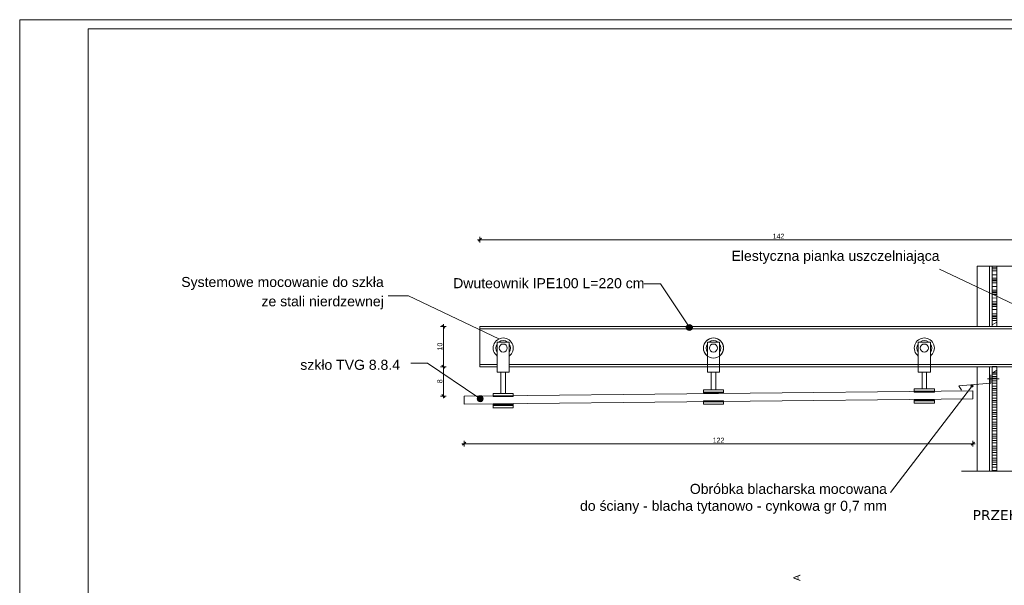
# Model space of a CAD drawing. Extents: x 5465377 to 5465550, y 5925276 to 5925338.
# Tile 124 of 182: x 5465432.61 to 5465437.52, y 5925320.64 to 5925323.46. Entities that reach past the tile are written whole.
import ezdxf

# ---------------------------------------------------------------- set-up
doc = ezdxf.new("R2010")
doc.units = 0
doc.header["$MEASUREMENT"] = 0
doc.linetypes.add('_DASHED', pattern=[1128.888893, 564.444447, -564.444447])
for name, color, linetype, lineweight in [('_ARCH_Projekt_Nr_pióra__141_Nr_Pióra__141', 7, 'Continuous', 0), ('_ARCH_Projekt_Nr_pióra__167_Nr_Pióra__141', 7, 'Continuous', 0), ('_cienka_Nr_pióra__141_Nr_Pióra__141', 7, 'Continuous', 0), ('_cienka_Nr_pióra__147_Nr_Pióra__141', 7, 'Continuous', 0), ('_cienka_Nr_pióra__167_Nr_Pióra__141', 7, 'Continuous', 0), ('_Elektryka_mapa_opis_Nr_pióra__141_Nr_Pióra__141', 7, 'Continuous', 0), ('_stal_Nr_pióra__141_Nr_Pióra__141', 7, 'Continuous', 0), ('Konstrukcja - Ściany zewnętrzne_Nr_Pióra__1_Nr_pióra__147_Nr_Pióra__141', 7, 'Continuous', 0), ('Opisy - Etykiety_Nr_pióra__141_Nr_Pióra__141', 7, 'Continuous', 0), ('Opisy - Etykiety_Nr_pióra__1_Nr_Pióra__141', 7, 'Continuous', 0), ('Opisy - Etykiety_Nr_Pióra__7', 7, 'Continuous', 35), ('Opisy - Etykiety_Nr_pióra__7_Nr_Pióra__7', 7, 'Continuous', 35), ('tabelki_Nr_pióra__7_Nr_pióra__141_Nr_Pióra__7', 7, 'Continuous', 35), ('Text Blocks_Nr_Piora__1_Nr_Piora__7_Nr_pióra__7_Nr_Pióra__7', 7, 'Continuous', 35), ('This_Nr_pióra__141_Nr_Pióra__141', 7, 'Continuous', 0), ('Wymiarowanie - Ogolne_Nr_Pióra__141', 7, 'Continuous', 0), ('zzz_elewacje_Nr_pióra__141_Nr_Pióra__141', 7, 'Continuous', 0), ('zzz_stropy_Nr_pióra__141_Nr_Pióra__141', 7, 'Continuous', 0), ('zzz_stropy_Nr_pióra__254_Nr_Pióra__141', 7, 'Continuous', 0)]:
    doc.layers.add(name, color=color, linetype=linetype, lineweight=lineweight)
doc.layers.add('Wymiarowanie - Ogolne', color=7, linetype='Continuous')
doc.styles.add('GENERATED_STYLE_1', font='arial.ttf')
doc.styles.add('GENERATED_STYLE_4', font='arial.ttf')
doc.styles.add('GENERATED_STYLE_5', font='txt')
doc.styles.add('GENERATED_STYLE_6', font='verdana.ttf')
doc.dimstyles.new('GENERATED_STYLE__6', dxfattribs={"dimtxt": 0.025, "dimasz": 0.01444, "dimexe": 0.18, "dimexo": 0, "dimgap": 0.09, "dimtad": 1, "dimtih": 1, "dimtoh": 1, "dimdec": 0, "dimlfac": 100, "dimzin": 0, "dimdsep": 46, "dimtxsty": 'GENERATED_STYLE_5', "dimblk": 'ARROWHEAD_6', "dimblk1": 'ARROWHEAD_6', "dimblk2": 'ARROWHEAD_6', "dimcen": 0.09, "dimclrd": 256, "dimclre": 256, "dimclrt": 256, "dimazin": 0, "dimtfac": 1, "dimtdec": 4, "dimtmove": 0, "dimatfit": 3, "dimfxl": 0, "dimtolj": 1, "dimtzin": 0, "dimarcsym": 0})
doc.dimstyles.new('GENERATED_STYLE__7', dxfattribs={"dimtxt": 0.025, "dimasz": 0.01444, "dimexe": 0.18, "dimexo": 0, "dimgap": 0.09, "dimtad": 1, "dimdec": 0, "dimlfac": 100, "dimzin": 0, "dimdsep": 46, "dimtxsty": 'GENERATED_STYLE_5', "dimblk": 'ARROWHEAD_6', "dimblk1": 'ARROWHEAD_6', "dimblk2": 'ARROWHEAD_6', "dimcen": 0.09, "dimclrd": 256, "dimclre": 256, "dimclrt": 256, "dimazin": 0, "dimtfac": 1, "dimtdec": 4, "dimtmove": 0, "dimatfit": 3, "dimfxl": 0, "dimtolj": 1, "dimtzin": 0, "dimarcsym": 0})

# ---------------------------------------------------------------- blocks, each defined once
blk = doc.blocks.new('*D461', base_point=(5464021.3307, 5925651.4736))
at = {"layer": 'Wymiarowanie - Ogolne_Nr_Pióra__141', "linetype": 'Continuous'}
for p, q in [((5465434.8911, 5925322.3616), (5465434.9025, 5925322.3616)), ((5465434.9101, 5925322.3692), (5465434.8949, 5925322.354)), ((5465434.9025, 5925322.3474), (5465434.9025, 5925322.3759)), ((5465434.9025, 5925322.3616), (5465437.8776, 5925322.3616)), ((5465437.87, 5925322.354), (5465437.8852, 5925322.3692)), ((5465437.8776, 5925322.3474), (5465437.8776, 5925322.3759)), ((5465437.8776, 5925322.3616), (5465437.889, 5925322.3616))]:
    blk.add_line(p, q, dxfattribs=at)
at = {"layer": 'Wymiarowanie - Ogolne_Nr_Pióra__141', "insert": (5465436.3616, 5925322.3916), "char_height": 0.025, "attachment_point": 1, "style": 'GENERATED_STYLE_4'}
blk.add_mtext('{142}', dxfattribs=at)
blk = doc.blocks.new('ARROWHEAD_6')
at = {"linetype": 'Continuous'}
for p, q in [((0, 0), (-1, 0)), ((-0.5, -0.5), (0.5, 0.5))]:
    blk.add_line(p, q, dxfattribs=at)
blk = doc.blocks.new('*D462', base_point=(5464021.3307, 5925651.4736))
at = {"layer": 'Wymiarowanie - Ogolne_Nr_Pióra__141', "linetype": 'Continuous'}
for p, q in [((5465434.7349, 5925321.7294), (5465434.7064, 5925321.7294)), ((5465434.713, 5925321.737), (5465434.7282, 5925321.7218)), ((5465434.7206, 5925321.5832), (5465434.7206, 5925321.7294)), ((5465434.7349, 5925321.5832), (5465434.7064, 5925321.5832)), ((5465434.713, 5925321.5908), (5465434.7282, 5925321.5756)), ((5465434.7206, 5925321.5718), (5465434.7206, 5925321.5832))]:
    blk.add_line(p, q, dxfattribs=at)
at = {"layer": 'Wymiarowanie - Ogolne_Nr_Pióra__141', "insert": (5465434.6906, 5925321.6468), "char_height": 0.025, "attachment_point": 1, "rotation": 90, "style": 'GENERATED_STYLE_4'}
blk.add_mtext('{8}', dxfattribs=at)
blk = doc.blocks.new('*D463', base_point=(5464021.3307, 5925651.4736))
at = {"layer": 'Wymiarowanie - Ogolne_Nr_Pióra__141', "linetype": 'Continuous'}
for p, q in [((5465434.7282, 5925321.9218), (5465434.713, 5925321.937)), ((5465434.7206, 5925321.9294), (5465434.7206, 5925321.9408)), ((5465434.7349, 5925321.9294), (5465434.7064, 5925321.9294)), ((5465434.7206, 5925321.7294), (5465434.7206, 5925321.9294)), ((5465434.7349, 5925321.7294), (5465434.7064, 5925321.7294)), ((5465434.713, 5925321.737), (5465434.7282, 5925321.7218))]:
    blk.add_line(p, q, dxfattribs=at)
at = {"layer": 'Wymiarowanie - Ogolne_Nr_Pióra__141', "insert": (5465434.6906, 5925321.8105), "char_height": 0.025, "attachment_point": 1, "rotation": 90, "style": 'GENERATED_STYLE_4'}
blk.add_mtext('{10}', dxfattribs=at)
blk = doc.blocks.new('*D464', base_point=(5464021.3307, 5925651.4736))
at = {"layer": 'Wymiarowanie - Ogolne_Nr_Pióra__141', "linetype": 'Continuous'}
for p, q in [((5465434.8318, 5925321.3532), (5465434.8166, 5925321.338)), ((5465434.8242, 5925321.3313), (5465434.8242, 5925321.3598)), ((5465437.3516, 5925321.338), (5465437.3668, 5925321.3532)), ((5465437.3592, 5925321.3313), (5465437.3592, 5925321.3598)), ((5465434.8128, 5925321.3456), (5465434.8242, 5925321.3456)), ((5465434.8242, 5925321.3456), (5465437.3592, 5925321.3456)), ((5465437.3592, 5925321.3456), (5465437.3706, 5925321.3456))]:
    blk.add_line(p, q, dxfattribs=at)
at = {"layer": 'Wymiarowanie - Ogolne_Nr_Pióra__141', "insert": (5465436.0632, 5925321.3756), "char_height": 0.025, "attachment_point": 1, "style": 'GENERATED_STYLE_4'}
blk.add_mtext('{122}', dxfattribs=at)

msp = doc.modelspace()

# ---------------------------------------------------------------- hatches: boundary and pattern name
at = {"layer": '_Elektryka_mapa_opis_Nr_pióra__141_Nr_Pióra__141', "linetype": 'Continuous'}
h = msp.add_hatch(dxfattribs=at)
h.set_pattern_fill('Styropian2', color=256, style=0, pattern_type=2)
h.set_pattern_definition([(90, (5465437.48987, 5925321.95735), (-0.10392, 0), [0.06, -0.12]), (90, (5465437.4379, 5925322.04735), (-0.10392, 0), [0.06, -0.12]), (150, (5465437.48987, 5925322.01735), (0.05196, 0.09), [0.06, -0.12]), (150, (5465437.38594, 5925322.01735), (0.05196, 0.09), [0.06, -0.12]), (-150, (5465437.48987, 5925321.95735), (-0.05196, 0.09), [0.06, -0.12]), (-150, (5465437.38594, 5925321.95735), (-0.05196, 0.09), [0.06, -0.12])])
h.paths.add_polyline_path([(5465437.4556, 5925321.9595), (5465437.4556, 5925321.9295), (5465437.4796, 5925321.9295), (5465437.4796, 5925321.9595)], flags=0)
h = msp.add_hatch(dxfattribs=at)
h.set_pattern_fill('Styropian2', color=256, style=0, pattern_type=2)
h.set_pattern_definition([(90, (5465437.48987, 5925321.71735), (-0.10392, 0), [0.06, -0.12]), (90, (5465437.4379, 5925321.80735), (-0.10392, 0), [0.06, -0.12]), (150, (5465437.48987, 5925321.77735), (0.05196, 0.09), [0.06, -0.12]), (150, (5465437.38594, 5925321.77735), (0.05196, 0.09), [0.06, -0.12]), (-150, (5465437.48987, 5925321.71735), (-0.05196, 0.09), [0.06, -0.12]), (-150, (5465437.38594, 5925321.71735), (-0.05196, 0.09), [0.06, -0.12])])
h.paths.add_polyline_path([(5465437.4556, 5925321.7295), (5465437.4556, 5925321.6995), (5465437.4796, 5925321.6995), (5465437.4796, 5925321.7295)], flags=0)
at = {"layer": 'Opisy - Etykiety_Nr_Pióra__7', "linetype": 'Continuous'}
for points in [[(5465435.9614, 5925321.9245), (5465435.9603, 5925321.9303), (5465435.9571, 5925321.9352), (5465435.9522, 5925321.9384), (5465435.9464, 5925321.9395), (5465435.9407, 5925321.9384), (5465435.9358, 5925321.9352), (5465435.9326, 5925321.9303), (5465435.9314, 5925321.9245), (5465435.9326, 5925321.9188), (5465435.9358, 5925321.9139), (5465435.9407, 5925321.9107), (5465435.9464, 5925321.9095), (5465435.9522, 5925321.9107), (5465435.9571, 5925321.9139), (5465435.9603, 5925321.9188)], [(5465437.3601, 5925321.6332), (5465437.3598, 5925321.6351), (5465437.3587, 5925321.6367), (5465437.3571, 5925321.6378), (5465437.3551, 5925321.6382), (5465437.3532, 5925321.6378), (5465437.3516, 5925321.6367), (5465437.3505, 5925321.6351), (5465437.3501, 5925321.6332), (5465437.3505, 5925321.6313), (5465437.3516, 5925321.6297), (5465437.3532, 5925321.6286), (5465437.3551, 5925321.6282), (5465437.3571, 5925321.6286), (5465437.3587, 5925321.6297), (5465437.3598, 5925321.6313)], [(5465434.9192, 5925321.5698), (5465434.918, 5925321.5755), (5465434.9148, 5925321.5804), (5465434.9099, 5925321.5837), (5465434.9042, 5925321.5848), (5465434.8984, 5925321.5837), (5465434.8936, 5925321.5804), (5465434.8903, 5925321.5755), (5465434.8892, 5925321.5698), (5465434.8903, 5925321.5641), (5465434.8936, 5925321.5592), (5465434.8984, 5925321.5559), (5465434.9042, 5925321.5548), (5465434.9099, 5925321.5559), (5465434.9148, 5925321.5592), (5465434.918, 5925321.5641)]]:
    msp.add_hatch(color=256, dxfattribs=at).paths.add_polyline_path(points, flags=0)

# ---------------------------------------------------------------- linework, layer by layer
at = {"layer": '_ARCH_Projekt_Nr_pióra__141_Nr_Pióra__141', "linetype": 'Continuous'}
for p, q in [((5465437.4556, 5925322.2227), (5465437.4796, 5925322.2226)), ((5465437.4556, 5925322.2163), (5465437.4796, 5925322.2164)), ((5465437.4556, 5925322.2066), (5465437.4796, 5925322.2069)), ((5465437.4556, 5925322.1862), (5465437.4796, 5925322.1867)), ((5465437.4796, 5925322.1711), (5465437.4556, 5925322.1711)), ((5465437.4556, 5925322.1626), (5465437.4796, 5925322.1625)), ((5465437.4556, 5925322.1569), (5465437.4796, 5925322.157)), ((5465437.4556, 5925322.1476), (5465437.4796, 5925322.1478)), ((5465437.4556, 5925322.1284), (5465437.4796, 5925322.129)), ((5465437.4589, 5925322.1112), (5465437.4556, 5925322.1112)), ((5465437.4556, 5925322.1025), (5465437.4796, 5925322.1024)), ((5465437.4556, 5925322.0975), (5465437.4796, 5925322.0976)), ((5465437.4556, 5925322.0885), (5465437.4796, 5925322.0887)), ((5465437.4796, 5925322.1113), (5465437.4589, 5925322.1112)), ((5465437.4556, 5925322.0712), (5465437.4796, 5925322.0721)), ((5465437.4677, 5925322.0519), (5465437.4556, 5925322.0518)), ((5465437.4556, 5925322.0424), (5465437.4622, 5925322.0424)), ((5465437.4556, 5925322.038), (5465437.4796, 5925322.0381)), ((5465437.4622, 5925322.0424), (5465437.4796, 5925322.0424)), ((5465437.4796, 5925322.052), (5465437.4677, 5925322.0519)), ((5465437.4556, 5925322.0292), (5465437.4796, 5925322.0294)), ((5465437.4556, 5925322.0141), (5465437.4616, 5925322.0142)), ((5465437.4763, 5925321.993), (5465437.4556, 5925321.9928)), ((5465437.4616, 5925322.0142), (5465437.4772, 5925322.0145)), ((5465437.4796, 5925321.9931), (5465437.4763, 5925321.993)), ((5465437.4772, 5925322.0145), (5465437.4796, 5925322.0146)), ((5465437.4556, 5925321.9829), (5465437.463, 5925321.983)), ((5465437.4556, 5925321.9784), (5465437.4682, 5925321.9785)), ((5465437.4556, 5925321.9699), (5465437.4796, 5925321.9701)), ((5465437.463, 5925321.983), (5465437.4796, 5925321.9832)), ((5465437.4682, 5925321.9785), (5465437.4796, 5925321.9785)), ((5465437.4796, 5925321.6924), (5465437.4556, 5925321.6917)), ((5465437.4556, 5925321.6805), (5465437.4717, 5925321.6806)), ((5465437.4556, 5925321.672), (5465437.4591, 5925321.672)), ((5465437.4556, 5925321.6581), (5465437.4796, 5925321.6583)), ((5465437.4556, 5925321.6468), (5465437.4796, 5925321.647)), ((5465437.4607, 5925321.672), (5465437.4796, 5925321.6721)), ((5465437.4733, 5925321.6806), (5465437.4796, 5925321.6806)), ((5465437.4556, 5925321.6327), (5465437.4796, 5925321.6327)), ((5465437.4556, 5925321.621), (5465437.4796, 5925321.6211)), ((5465437.4556, 5925321.6125), (5465437.4643, 5925321.6125)), ((5465437.4556, 5925321.599), (5465437.4796, 5925321.5992)), ((5465437.4643, 5925321.6125), (5465437.4796, 5925321.6126)), ((5465437.4556, 5925321.5875), (5465437.4796, 5925321.5876)), ((5465437.4556, 5925321.5727), (5465437.4775, 5925321.5727)), ((5465437.4556, 5925321.5615), (5465437.4796, 5925321.5616)), ((5465437.4556, 5925321.5529), (5465437.468, 5925321.553)), ((5465437.4684, 5925321.553), (5465437.4796, 5925321.553)), ((5465437.4775, 5925321.5727), (5465437.4796, 5925321.5727)), ((5465437.4556, 5925321.5398), (5465437.4634, 5925321.5398)), ((5465437.4556, 5925321.5281), (5465437.4796, 5925321.5282)), ((5465437.4556, 5925321.5128), (5465437.4796, 5925321.5127)), ((5465437.4556, 5925321.5019), (5465437.4796, 5925321.5019)), ((5465437.4634, 5925321.5398), (5465437.4796, 5925321.5399)), ((5465437.4556, 5925321.4933), (5465437.4796, 5925321.4934)), ((5465437.4556, 5925321.4804), (5465437.4748, 5925321.4805)), ((5465437.4556, 5925321.4685), (5465437.4796, 5925321.4686)), ((5465437.4556, 5925321.4528), (5465437.4646, 5925321.4528)), ((5465437.4646, 5925321.4528), (5465437.4796, 5925321.4528)), ((5465437.4748, 5925321.4805), (5465437.4796, 5925321.4805)), ((5465437.4556, 5925321.4422), (5465437.4796, 5925321.4423)), ((5465437.4556, 5925321.4336), (5465437.4796, 5925321.4336)), ((5465437.4556, 5925321.4208), (5465437.4796, 5925321.4209)), ((5465437.4556, 5925321.409), (5465437.4665, 5925321.409)), ((5465437.4665, 5925321.409), (5465437.4796, 5925321.409)), ((5465437.4556, 5925321.3928), (5465437.4796, 5925321.3928)), ((5465437.4556, 5925321.3825), (5465437.4796, 5925321.3825)), ((5465437.4556, 5925321.3738), (5465437.4774, 5925321.3738)), ((5465437.4556, 5925321.3611), (5465437.4796, 5925321.3612)), ((5465437.4556, 5925321.3492), (5465437.4796, 5925321.3492)), ((5465437.4774, 5925321.3738), (5465437.4796, 5925321.3738)), ((5465437.4556, 5925321.3329), (5465437.4796, 5925321.3328)), ((5465437.4556, 5925321.3227), (5465437.4796, 5925321.3227)), ((5465437.4556, 5925321.3138), (5465437.4796, 5925321.3138)), ((5465437.4556, 5925321.3013), (5465437.4796, 5925321.3013)), ((5465437.4556, 5925321.2893), (5465437.4796, 5925321.2893)), ((5465437.4556, 5925321.2729), (5465437.4796, 5925321.2729)), ((5465437.4556, 5925321.2629), (5465437.4796, 5925321.2629)), ((5465437.4556, 5925321.2538), (5465437.4796, 5925321.2538)), ((5465437.4556, 5925321.2414), (5465437.4796, 5925321.2413)), ((5465437.4556, 5925321.2293), (5465437.4796, 5925321.2293)), ((5465437.4556, 5925321.2129), (5465437.4796, 5925321.2129))]:
    msp.add_line(p, q, dxfattribs=at)
at = {"layer": '_ARCH_Projekt_Nr_pióra__167_Nr_Pióra__141', "linetype": 'Continuous'}
for p, q in [((5465437.4796, 5925322.2294), (5465437.4556, 5925322.2294)), ((5465437.4556, 5925322.2294), (5465437.4556, 5925321.9595)), ((5465437.4796, 5925321.9595), (5465437.4796, 5925322.2294)), ((5465437.4556, 5925321.9595), (5465437.4796, 5925321.9595)), ((5465437.4796, 5925321.6995), (5465437.4556, 5925321.6995)), ((5465437.4556, 5925321.6995), (5465437.4556, 5925321.4339)), ((5465437.4796, 5925321.2084), (5465437.4796, 5925321.6995)), ((5465437.4556, 5925321.4339), (5465437.4556, 5925321.2084)), ((5465437.4556, 5925321.2084), (5465437.4796, 5925321.2084))]:
    msp.add_line(p, q, dxfattribs=at)
at = {"layer": '_cienka_Nr_pióra__141_Nr_Pióra__141', "linetype": 'Continuous'}
for p, q in [((5465437.3816, 5925322.2294), (5465437.3816, 5925321.9295)), ((5465437.4796, 5925322.2294), (5465437.9096, 5925322.2294)), ((5465434.9025, 5925321.7294), (5465434.9025, 5925321.9294)), ((5465437.3816, 5925321.7295), (5465437.3816, 5925321.2084))]:
    msp.add_line(p, q, dxfattribs=at)
at = {"layer": '_cienka_Nr_pióra__141_Nr_Pióra__141', "linetype": '_DASHED'}
msp.add_line((5465438.4062, 5925321.2084), (5465437.3024, 5925321.2084), dxfattribs=at)
at = {"layer": '_cienka_Nr_pióra__147_Nr_Pióra__141', "linetype": 'Continuous'}
for p, q in [((5465437.3592, 5925321.6085), (5465437.3592, 5925321.5685)), ((5465434.8242, 5925321.5832), (5465434.8242, 5925321.5432))]:
    msp.add_line(p, q, dxfattribs=at)
at = {"layer": '_cienka_Nr_pióra__167_Nr_Pióra__141', "linetype": 'Continuous'}
for p, q in [((5465437.3816, 5925322.2294), (5465437.3816, 5925321.9294)), ((5465437.3816, 5925321.7294), (5465437.3816, 5925321.2084)), ((5465437.4492, 5925321.6475), (5465437.289, 5925321.6338)), ((5465437.4492, 5925321.6895), (5465437.4492, 5925321.6475)), ((5465437.289, 5925321.6338), (5465437.3033, 5925321.613))]:
    msp.add_line(p, q, dxfattribs=at)
at = {"layer": '_Elektryka_mapa_opis_Nr_pióra__141_Nr_Pióra__141', "linetype": 'Continuous', "flags": 128}
for points in [[(5465437.4556, 5925321.9595), (5465437.4796, 5925321.9595), (5465437.4796, 5925321.9295), (5465437.4556, 5925321.9295)], [(5465437.4556, 5925321.7295), (5465437.4796, 5925321.7295), (5465437.4796, 5925321.6995), (5465437.4556, 5925321.6995)]]:
    msp.add_lwpolyline(points, close=True, dxfattribs=at)
at = {"layer": '_stal_Nr_pióra__141_Nr_Pióra__141', "linetype": 'Continuous', "flags": 128}
for points in [[(5465434.9025, 5925321.9294), (5465437.8776, 5925321.9294), (5465437.8776, 5925321.7294), (5465435.0489, 5925321.7294)], [(5465434.9889, 5925321.7294), (5465434.9025, 5925321.7294), (5465434.9025, 5925321.9294), (5465435.9432, 5925321.9294)], [(5465435.0489, 5925321.7408), (5465437.8776, 5925321.7408), (5465437.8776, 5925321.918), (5465434.9025, 5925321.918)], [(5465437.1392, 5925321.9294), (5465437.8776, 5925321.9294), (5465437.8776, 5925321.7294), (5465437.1392, 5925321.7294)], [(5465437.1392, 5925321.7408), (5465437.8776, 5925321.7408), (5465437.8776, 5925321.918), (5465437.1392, 5925321.918)], [(5465434.9025, 5925321.7408), (5465434.9889, 5925321.7408)], [(5465434.9889, 5925321.7294), (5465434.9025, 5925321.7294)], [(5465435.4066, 5925321.7294), (5465435.0489, 5925321.7294)]]:
    msp.add_lwpolyline(points, dxfattribs=at)
at = {"layer": 'Konstrukcja - Ściany zewnętrzne_Nr_Pióra__1_Nr_pióra__147_Nr_Pióra__141', "linetype": 'Continuous'}
for p, q in [((5465437.3592, 5925321.6085), (5465434.8242, 5925321.5832)), ((5465437.3592, 5925321.5685), (5465434.8242, 5925321.5432))]:
    msp.add_line(p, q, dxfattribs=at)
at = {"layer": 'Opisy - Etykiety_Nr_pióra__141_Nr_Pióra__141', "linetype": 'Continuous'}
for p, q in [((5465437.1939, 5925322.2145), (5465437.722, 5925321.9652)), ((5465435.8029, 5925322.1428), (5465435.7199, 5925322.1428)), ((5465435.8029, 5925322.1428), (5465435.9382, 5925321.9371)), ((5465434.5468, 5925322.0818), (5465434.4451, 5925322.0818)), ((5465434.5468, 5925322.0818), (5465434.9967, 5925321.8681)), ((5465434.641, 5925321.7461), (5465434.5581, 5925321.7461)), ((5465434.641, 5925321.7461), (5465434.8917, 5925321.5782)), ((5465436.949, 5925321.1027), (5465437.3521, 5925321.6292)), ((5465436.949, 5925321.1027), (5465436.9481, 5925321.1027))]:
    msp.add_line(p, q, dxfattribs=at)
at = {"layer": 'Opisy - Etykiety_Nr_pióra__1_Nr_Pióra__141', "linetype": 'Continuous'}
for centre, radius in [((5465435.9464, 5925321.9245), 0.015), ((5465437.3551, 5925321.6332), 0.005), ((5465434.9042, 5925321.5698), 0.015)]:
    msp.add_circle(centre, radius, dxfattribs=at)
at = {"layer": 'This_Nr_pióra__141_Nr_Pióra__141', "linetype": 'Continuous'}
for p, q in [((5465435.0689, 5925321.5456), (5465434.9689, 5925321.5439)), ((5465434.9689, 5925321.5226), (5465434.9689, 5925321.5439)), ((5465435.0689, 5925321.5236), (5465435.0689, 5925321.5456))]:
    msp.add_line(p, q, dxfattribs=at)
at = {"layer": 'This_Nr_pióra__141_Nr_Pióra__141', "linetype": 'Continuous', "flags": 128}
for points in [[(5465434.9889, 5925321.852), (5465435.0489, 5925321.852), (5465435.0489, 5925321.702), (5465434.9889, 5925321.702)], [(5465436.0368, 5925321.852), (5465436.0968, 5925321.852), (5465436.0968, 5925321.702), (5465436.0368, 5925321.702)], [(5465437.0875, 5925321.852), (5465437.1475, 5925321.852), (5465437.1475, 5925321.702), (5465437.0875, 5925321.702)], [(5465435.0073, 5925321.702), (5465435.0304, 5925321.702), (5465435.0304, 5925321.5964), (5465435.0073, 5925321.5964)], [(5465436.0552, 5925321.702), (5465436.0783, 5925321.702), (5465436.0783, 5925321.6148), (5465436.0552, 5925321.6148)], [(5465437.106, 5925321.702), (5465437.129, 5925321.702), (5465437.129, 5925321.6192), (5465437.106, 5925321.6192)]]:
    msp.add_lwpolyline(points, close=True, dxfattribs=at)
at = {"layer": 'zzz_elewacje_Nr_pióra__141_Nr_Pióra__141', "linetype": 'Continuous', "flags": 128}
for points in [[(5465432.6092, 5925323.4578), (5465440.7291, 5925323.4578), (5465440.7291, 5925317.7244), (5465432.6092, 5925317.7244)], [(5465432.9503, 5925323.4122), (5465440.6705, 5925323.4122), (5465440.6705, 5925317.782), (5465432.9503, 5925317.782)]]:
    msp.add_lwpolyline(points, close=True, dxfattribs=at)
at = {"layer": 'zzz_stropy_Nr_pióra__141_Nr_Pióra__141', "linetype": 'Continuous'}
msp.add_line((5465437.4331, 5925321.669), (5465437.4906, 5925321.669), dxfattribs=at)
at = {"layer": 'zzz_stropy_Nr_pióra__141_Nr_Pióra__141', "linetype": 'Continuous', "flags": 128}
for points in [[(5465437.3816, 5925322.0095), (5465437.3816, 5925322.2294), (5465437.4416, 5925322.2294), (5465437.4416, 5925322.0095)], [(5465437.4416, 5925322.0095), (5465437.4416, 5925322.2294), (5465437.4556, 5925322.2294), (5465437.4556, 5925322.0095)], [(5465437.3816, 5925321.9295), (5465437.3816, 5925322.0095)], [(5465437.4416, 5925322.0095), (5465437.4416, 5925321.9295)], [(5465437.4416, 5925321.9295), (5465437.4416, 5925322.0095)], [(5465437.3816, 5925321.6495), (5465437.3816, 5925321.7295)], [(5465437.4416, 5925321.6495), (5465437.4416, 5925321.7295)], [(5465437.4416, 5925321.7295), (5465437.4416, 5925321.7139)], [(5465437.3816, 5925321.2084), (5465437.3816, 5925321.6495)], [(5465437.4416, 5925321.2084), (5465437.4416, 5925321.6495)], [(5465437.4796, 5925321.2084), (5465437.4796, 5925321.6895)], [(5465437.4416, 5925321.4339), (5465437.4416, 5925321.2084)], [(5465437.4556, 5925321.4339), (5465437.4556, 5925321.2084)]]:
    msp.add_lwpolyline(points, dxfattribs=at)
for points in [[(5465434.9689, 5925321.5964), (5465435.0689, 5925321.5964), (5465435.0689, 5925321.5838), (5465434.9689, 5925321.5838)], [(5465436.0168, 5925321.6148), (5465436.1168, 5925321.6148), (5465436.1168, 5925321.6022), (5465436.0168, 5925321.6022)], [(5465436.0168, 5925321.6022), (5465436.1168, 5925321.6022), (5465436.1168, 5925321.5986), (5465436.0168, 5925321.5986)], [(5465437.0675, 5925321.6192), (5465437.1675, 5925321.6192), (5465437.1675, 5925321.6066), (5465437.0675, 5925321.6066)], [(5465437.0675, 5925321.6066), (5465437.1675, 5925321.6066), (5465437.1675, 5925321.603), (5465437.0675, 5925321.603)], [(5465434.9689, 5925321.5838), (5465435.0689, 5925321.5838), (5465435.0689, 5925321.5802), (5465434.9689, 5925321.5802)], [(5465436.0168, 5925321.555), (5465436.1168, 5925321.555), (5465436.1168, 5925321.5586), (5465436.0168, 5925321.5586)], [(5465436.0168, 5925321.5424), (5465436.1168, 5925321.5424), (5465436.1168, 5925321.555), (5465436.0168, 5925321.555)], [(5465437.0675, 5925321.5594), (5465437.1675, 5925321.5594), (5465437.1675, 5925321.563), (5465437.0675, 5925321.563)], [(5465437.0675, 5925321.5468), (5465437.1675, 5925321.5468), (5465437.1675, 5925321.5594), (5465437.0675, 5925321.5594)], [(5465434.9689, 5925321.5366), (5465435.0689, 5925321.5366), (5465435.0689, 5925321.5402), (5465434.9689, 5925321.5402)], [(5465434.9689, 5925321.524), (5465435.0689, 5925321.524), (5465435.0689, 5925321.5366), (5465434.9689, 5925321.5366)]]:
    msp.add_lwpolyline(points, close=True, dxfattribs=at)
at = {"layer": 'zzz_stropy_Nr_pióra__141_Nr_Pióra__141', "linetype": 'Continuous'}
for centre, radius in [((5465435.0189, 5925321.8223), 0.02), ((5465436.0668, 5925321.8223), 0.05), ((5465436.0668, 5925321.8223), 0.02), ((5465437.1175, 5925321.8223), 0.02)]:
    msp.add_circle(centre, radius, dxfattribs=at)
for centre, radius, start, end in [((5465435.0189, 5925321.8223), 0.05, 306.8699, 233.1299), ((5465435.0189, 5925321.8223), 0.037, 144.1461, 215.8539), ((5465435.0189, 5925321.8223), 0.037, 53.3528, 126.6472), ((5465435.0189, 5925321.8223), 0.037, 324.1461, 35.8539), ((5465436.0668, 5925321.8223), 0.05, 306.8699, 233.1299), ((5465436.0668, 5925321.8223), 0.037, 144.1461, 215.8539), ((5465436.0668, 5925321.8223), 0.037, 53.3528, 126.6472), ((5465436.0668, 5925321.8223), 0.037, 324.1461, 35.8539), ((5465437.1175, 5925321.8223), 0.05, 306.8699, 233.1299), ((5465437.1175, 5925321.8223), 0.037, 144.1461, 215.8539), ((5465437.1175, 5925321.8223), 0.037, 53.3528, 126.6472), ((5465437.1175, 5925321.8223), 0.037, 324.1461, 35.8539)]:
    msp.add_arc(centre, radius, start, end, dxfattribs=at)
at = {"layer": 'zzz_stropy_Nr_pióra__254_Nr_Pióra__141', "linetype": 'Continuous', "flags": 128}
for points in [[(5465437.4556, 5925321.9695), (5465437.4556, 5925322.2294), (5465437.4796, 5925322.2294), (5465437.4796, 5925321.9695)], [(5465437.4556, 5925321.2084), (5465437.4556, 5925321.6895)]]:
    msp.add_lwpolyline(points, dxfattribs=at)

# ---------------------------------------------------------------- texts
at = {"layer": 'Opisy - Etykiety_Nr_pióra__7_Nr_Pióra__7', "linetype": 'Continuous', "char_height": 0.05, "attachment_point": 7, "style": 'GENERATED_STYLE_1'}
for s, insert in [('{Elestyczna pianka uszczelniająca}', (5465436.1567, 5925322.2415)), ('{Dwuteownik IPE100 L=220 cm }', (5465434.7695, 5925322.1196)), ('{szkło TVG 8.8.4 }', (5465434.0077, 5925321.713))]:
    msp.add_mtext(s, dxfattribs=dict(at, insert=insert))
at = {"layer": 'Opisy - Etykiety_Nr_pióra__7_Nr_Pióra__7', "linetype": 'Continuous', "char_height": 0.05, "attachment_point": 9, "style": 'GENERATED_STYLE_1'}
for s, insert, width, line_spacing_factor in [('{Systemowe mocowanie do szkła ze stali nierdzewnej }', (5465434.4237, 5925322.0151), 1.037955, 1.153726), ('{Obróbka blacharska mocowana \\Pdo ściany - blacha tytanowo - cynkowa gr 0,7 mm}', (5465436.931, 5925320.9963), 1.756946, 1.010871)]:
    msp.add_mtext(s, dxfattribs=dict(at, insert=insert, width=width, line_spacing_factor=line_spacing_factor))
at = {"layer": 'tabelki_Nr_pióra__7_Nr_pióra__141_Nr_Pióra__7', "linetype": 'Continuous', "insert": (5465437.8107, 5925320.9514), "char_height": 0.05, "attachment_point": 8, "style": 'GENERATED_STYLE_6'}
msp.add_mtext('{PRZEKRÓJ A-A SKALA 1:10}', dxfattribs=at)
at = {"layer": 'Text Blocks_Nr_Piora__1_Nr_Piora__7_Nr_pióra__7_Nr_Pióra__7', "linetype": 'Continuous', "insert": (5465436.5004, 5925320.6613), "char_height": 0.035, "attachment_point": 7, "rotation": 90, "style": 'GENERATED_STYLE_4'}
msp.add_mtext('{A}', dxfattribs=at)

# ---------------------------------------------------------------- dimensions: what is measured, and where the dimension line sits
at = {"layer": 'Wymiarowanie - Ogolne', "linetype": 'Continuous'}
for base, p1, p2, text, picture, middle in [((5465434.9025, 5925322.3616), (5465434.9025, 5925321.9294), (5465437.8776, 5925321.918), '\\A1;142', '*D461', (5465436.39, 5925322.3791)), ((5465434.8242, 5925321.3456), (5465434.8242, 5925321.5432), (5465437.3592, 5925321.5685), '\\A1;122', '*D464', (5465436.0917, 5925321.3631))]:
    dim = msp.add_linear_dim(base=base, p1=p1, p2=p2, text=text, dimstyle='GENERATED_STYLE__6', dxfattribs=at)
    dim.commit()
    dim.dimension.update_dxf_attribs({"geometry": picture, "text_midpoint": middle})
for p1, p2, text, picture, middle in [((5465434.9025, 5925321.7294), (5465434.9025, 5925321.9294), '\\A1;10', '*D463', (5465434.7031, 5925321.8294)), ((5465434.8242, 5925321.5832), (5465434.9025, 5925321.7294), '\\A1;8', '*D462', (5465434.7031, 5925321.6563))]:
    dim = msp.add_linear_dim(base=(5465434.7206, 5925321.5832), p1=p1, p2=p2, angle=90, text=text, dimstyle='GENERATED_STYLE__7', dxfattribs=at)
    dim.commit()
    dim.dimension.update_dxf_attribs({"geometry": picture, "text_midpoint": middle})

doc.saveas('drawing.dxf')
